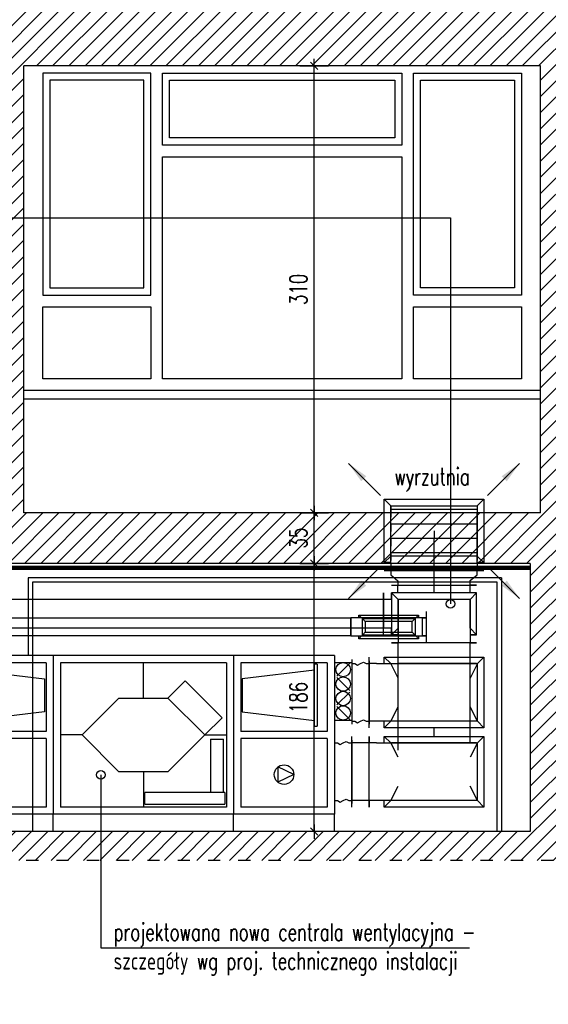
# Model space of a CAD drawing. Header units: millimetres. Extents: x 167273 to 188273, y -125105 to -88145.
# Tile 91 of 210: x 176156 to 176523, y -106846 to -106163. Entities that reach past the tile are written whole.
import ezdxf

# ---------------------------------------------------------------- set-up
doc = ezdxf.new("R2010")
doc.units = ezdxf.units.MM
doc.linetypes.add('ACAD_ISO03W100', pattern=[30, 12, -18])
for name, color, linetype in [('!_ppoz', 10, 'Continuous'), ('a-op_leader', 9, 'Continuous'), ('a-op_text', 9, 'Continuous'), ('a-wymiary', 9, 'Continuous'), ('b-cienka', 9, 'Continuous'), ('b-przerywana2', 2, 'ACAD_ISO03W100'), ('b-widokowa', 7, 'Continuous'), ('b-ściany', 2, 'Continuous'), ('h-hatch', 8, 'Continuous')]:
    doc.layers.add(name, color=color, linetype=linetype)
doc.styles.add('FDBES', font='romans.shx', dxfattribs={"width": 0.7, "height": 10})
doc.styles.add('PPAB_100', font='romans.shx', dxfattribs={"width": 0.7, "height": 12})
doc.dimstyles.new('FDBES', dxfattribs={"dimscale": 50, "dimtxt": 4, "dimasz": 2.5, "dimexe": 0.8, "dimexo": 2, "dimgap": 1, "dimtad": 1, "dimdsep": 46, "dimtxsty": 'FDBES', "dimcen": 2.5, "dimclrd": 4, "dimclre": 5, "dimadec": 0, "dimazin": 0, "dimtfac": 1, "dimtmove": 0, "dimatfit": 3, "dimfxl": 0, "dimarcsym": 0})
doc.dimstyles.new('newPPAB_100', dxfattribs={"dimscale": 0, "dimtxt": 16, "dimasz": 1, "dimexe": 10, "dimexo": 10, "dimgap": 5, "dimtad": 1, "dimdec": 0, "dimzin": 0, "dimdsep": 46, "dimtxsty": 'PPAB_100', "dimblk": 'tick_50', "dimcen": 0.09, "dimdle": 5, "dimse1": 1, "dimse2": 1, "dimclrd": 9, "dimclre": 9, "dimclrt": 161, "dimadec": 0, "dimazin": 0, "dimtfac": 1, "dimtdec": 0, "dimtix": 1, "dimtmove": 2, "dimatfit": 0, "dimldrblk": 'tick_50', "dimfxl": 0, "dimtolj": 1, "dimtzin": 0, "dimarcsym": 0})
pattern_1 = [(45, (0, 10000), (-5.61266008, 5.61266008), [])]

# ---------------------------------------------------------------- blocks, each defined once
blk = doc.blocks.new('tick_50')
at = {"color": 9, "ltscale": 20}
for p, q in [((0, 10), (0, -10)), ((-5, 0), (5, 0))]:
    blk.add_line(p, q, dxfattribs=at)
at = {"color": 0}
blk.add_line((2.5, 2.5), (-2.5, -2.5), dxfattribs=at)
blk = doc.blocks.new('went_piwnica_przekroj')
at = {"layer": 'h-hatch', "extrusion": (1, 1.54074e-32, 6.12323e-17)}
for p, q in [((5685.78, -1410.96), (5690.28, -1415.46)), ((5685.78, -1410.96), (5754.78, -1410.96)), ((5685.78, -1454.96), (5685.78, -1410.96)), ((5750.28, -1415.46), (5754.78, -1410.96)), ((5754.78, -1410.96), (5754.78, -1454.96)), ((5690.28, -1415.46), (5750.28, -1415.46)), ((5690.28, -1415.46), (5690.28, -1420.46)), ((5750.28, -1415.46), (5750.28, -1420.46)), ((5690.28, -1450.46), (5690.28, -1420.46)), ((5750.28, -1455.46), (5750.28, -1420.46)), ((5720.28, -1432.96), (5720.28, -1437.96)), ((5720.28, -1460.46), (5720.28, -1437.96)), ((5685.78, -1454.96), (5690.28, -1450.46)), ((5690.28, -1455.46), (5690.28, -1450.46)), ((5754.78, -1454.96), (5750.28, -1450.46)), ((5690.28, -1454.96), (5685.78, -1454.96)), ((5690.28, -1460.46), (5685.78, -1460.46)), ((5690.28, -1455.46), (5690.28, -1458.46)), ((5690.28, -1458.46), (5690.28, -1460.46)), ((5750.28, -1460.46), (5690.28, -1460.46)), ((5754.78, -1454.96), (5750.28, -1454.96)), ((5750.28, -1455.46), (5750.28, -1458.46)), ((5750.28, -1458.46), (5750.28, -1460.46)), ((5754.78, -1460.46), (5750.28, -1460.46))]:
    blk.add_line(p, q, dxfattribs=at)
at = {"layer": 'h-hatch', "extrusion": (-2.44929e-16, 1, -1.60812e-16)}
for p, q in [((5685.78, -1454.96), (5685.78, -1410.96)), ((5690.28, -1415.46), (5750.28, -1415.46)), ((5690.28, -1450.46), (5690.28, -1415.46)), ((5690.28, -1417.96), (5750.28, -1417.96)), ((5690.28, -1417.96), (5690.28, -1423.46)), ((5750.28, -1415.46), (5750.28, -1450.46)), ((5750.28, -1417.96), (5750.28, -1423.46)), ((5690.28, -1427.96), (5750.28, -1427.96)), ((5690.28, -1427.96), (5690.28, -1433.46)), ((5750.28, -1427.96), (5750.28, -1433.46)), ((5690.28, -1437.96), (5750.28, -1437.96)), ((5690.28, -1437.96), (5690.28, -1443.46)), ((5750.28, -1437.96), (5750.28, -1443.46)), ((5690.28, -1447.96), (5750.28, -1447.96)), ((5690.28, -1447.96), (5690.28, -1453.46)), ((5750.28, -1450.46), (5690.28, -1450.46)), ((5750.28, -1447.96), (5750.28, -1453.46)), ((5690.28, -1454.96), (5685.78, -1454.96)), ((5754.78, -1454.96), (5750.28, -1454.96))]:
    blk.add_line(p, q, dxfattribs=at)
at = {"layer": 'h-hatch'}
for p, q in [((5685.78, -1460.48), (5690.28, -1460.48)), ((5690.28, -1460.48), (5750.28, -1460.44)), ((5690.28, -1460.48), (5690.28, -1463.48)), ((5720.28, -1463.46), (5720.28, -1460.46)), ((5750.28, -1460.44), (5754.78, -1460.44)), ((5750.28, -1463.44), (5750.28, -1460.44)), ((5690.28, -1463.48), (5695.28, -1467.47)), ((5695.28, -1467.47), (5695.28, -1470.47)), ((5720.28, -1467.46), (5720.28, -1463.46)), ((5720.28, -1470.46), (5720.28, -1467.46)), ((5745.28, -1467.44), (5750.28, -1463.44)), ((5745.28, -1470.44), (5745.28, -1467.44)), ((5690.78, -1470.47), (5695.28, -1470.47)), ((5695.28, -1470.47), (5745.28, -1470.44)), ((5745.28, -1470.44), (5749.78, -1470.44)), ((5456.31, -1519.46, -50.43), (5390.31, -1519.46, -50.43)), ((5456.31, -1519.46, -50.43), (5456.31, -1574.46, -50.43)), ((5456.31, -1519.46, -50.43), (5456.31, -1629.46, -50.43)), ((5581.31, -1519.46, -50.43), (5456.31, -1519.46, -50.43)), ((5581.31, -1519.46, -50.43), (5581.31, -1629.46, -50.43)), ((5581.31, -1519.46, -50.43), (5581.31, -1574.46, -50.43)), ((5651.31, -1519.46, -50.43), (5581.31, -1519.46, -50.43)), ((5651.31, -1519.46, -50.43), (5651.31, -1574.46, -50.43)), ((5651.31, -1522.16, -50.43), (5651.31, -1566.16, -50.43)), ((5663.31, -1522.16, -50.43), (5663.31, -1566.16, -50.43)), ((5451.31, -1524.46, -50.43), (5395.31, -1524.46, -50.43)), ((5400.31, -1529.46, -50.43), (5450.31, -1535.46, -50.43)), ((5451.31, -1524.46, -50.43), (5451.31, -1571.96, -50.43)), ((5461.31, -1524.46, -50.43), (5461.31, -1624.46, -50.43)), ((5576.31, -1524.46, -50.43), (5461.31, -1524.46, -50.43)), ((5518.81, -1548.96, -50.43), (5518.81, -1524.46, -50.43)), ((5576.31, -1524.46, -50.43), (5576.31, -1624.46, -50.43)), ((5586.31, -1524.46, -50.43), (5586.31, -1571.96, -50.43)), ((5646.31, -1524.46, -50.43), (5586.31, -1524.46, -50.43)), ((5637.31, -1529.46, -50.43), (5587.31, -1535.46, -50.43)), ((5637.31, -1568.46, -50.43), (5637.31, -1525.46, -50.43)), ((5639.31, -1525.46, -50.43), (5637.31, -1525.46, -50.43)), ((5639.31, -1525.46, -50.43), (5639.31, -1568.46, -50.43)), ((5646.31, -1524.46, -50.43), (5646.31, -1571.96, -50.43)), ((5651.31, -1524.16, -50.43), (5663.31, -1524.16, -50.43)), ((5661.81, -1524.66, -50.43), (5652.81, -1533.66, -50.43)), ((5663.31, -1522.96, -50.43), (5663.31, -1566.96, -50.43)), ((5663.31, -1524.96, -50.43), (5665.31, -1524.96, -50.43)), ((5665.31, -1524.96, -50.43), (5667.31, -1525.96, -50.43)), ((5667.31, -1525.96, -50.43), (5669.31, -1524.96, -50.43)), ((5669.31, -1524.96, -50.43), (5671.31, -1523.96, -50.43)), ((5671.31, -1523.96, -50.43), (5673.31, -1524.96, -50.43)), ((5673.31, -1524.96, -50.43), (5675.31, -1524.96, -50.43)), ((5675.31, -1522.96, -50.43), (5675.31, -1566.96, -50.43)), ((5450.31, -1535.46, -50.43), (5450.31, -1558.46, -50.43)), ((5587.31, -1535.46, -50.43), (5587.31, -1558.46, -50.43)), ((5661.81, -1543.66, -50.43), (5652.81, -1534.66, -50.43)), ((5535.81, -1548.96, -50.43), (5547.81, -1536.96, -50.43)), ((5547.81, -1536.96, -50.43), (5573.31, -1562.46, -50.43)), ((5476.31, -1574.46, -50.43), (5501.81, -1548.96, -50.43)), ((5501.81, -1548.96, -50.43), (5535.81, -1548.96, -50.43)), ((5561.31, -1574.46, -50.43), (5535.81, -1548.96, -50.43)), ((5535.81, -1548.96, -50.43), (5561.31, -1574.46, -50.43)), ((5661.81, -1544.66, -50.43), (5652.81, -1553.66, -50.43)), ((5661.81, -1563.66, -50.43), (5652.81, -1554.66, -50.43)), ((5450.31, -1558.46, -50.43), (5400.31, -1564.46, -50.43)), ((5573.31, -1562.46, -50.43), (5561.31, -1574.46, -50.43)), ((5587.31, -1558.46, -50.43), (5637.31, -1564.46, -50.43)), ((5637.31, -1568.46, -50.43), (5639.31, -1568.46, -50.43)), ((5651.31, -1564.16, -50.43), (5663.31, -1564.16, -50.43)), ((5663.31, -1564.96, -50.43), (5665.31, -1564.96, -50.43)), ((5665.31, -1564.96, -50.43), (5667.31, -1565.96, -50.43)), ((5667.31, -1565.96, -50.43), (5669.31, -1564.96, -50.43)), ((5669.31, -1564.96, -50.43), (5671.31, -1563.96, -50.43)), ((5671.31, -1563.96, -50.43), (5673.31, -1564.96, -50.43)), ((5673.31, -1564.96, -50.43), (5675.31, -1564.96, -50.43)), ((5451.31, -1571.96, -50.43), (5395.31, -1571.96, -50.43)), ((5451.31, -1576.96, -50.43), (5395.31, -1576.96, -50.43)), ((5451.31, -1576.96, -50.43), (5451.31, -1624.46, -50.43)), ((5456.31, -1574.46, -50.43), (5456.31, -1629.46, -50.43)), ((5476.31, -1574.46, -50.43), (5461.31, -1574.46, -50.43)), ((5501.81, -1599.96, -50.43), (5476.31, -1574.46, -50.43)), ((5561.31, -1574.46, -50.43), (5535.81, -1599.96, -50.43)), ((5561.31, -1574.46, -50.43), (5576.31, -1574.46, -50.43)), ((5581.31, -1574.46, -50.43), (5581.31, -1629.46, -50.43)), ((5646.31, -1571.96, -50.43), (5586.31, -1571.96, -50.43)), ((5586.31, -1576.96, -50.43), (5586.31, -1624.46, -50.43)), ((5646.31, -1576.96, -50.43), (5586.31, -1576.96, -50.43)), ((5646.31, -1576.96, -50.43), (5646.31, -1624.46, -50.43)), ((5651.31, -1574.46, -50.43), (5651.31, -1629.46, -50.43)), ((5565.31, -1577.46, -50.43), (5574.31, -1577.46, -50.43)), ((5565.31, -1577.46, -50.43), (5565.31, -1614.46, -50.43)), ((5574.31, -1614.46, -50.43), (5574.31, -1577.46, -50.43)), ((5651.31, -1577.96, -50.43), (5651.31, -1621.96, -50.43)), ((5651.31, -1579.96, -50.43), (5653.31, -1579.96, -50.43)), ((5653.31, -1579.96, -50.43), (5655.31, -1580.96, -50.43)), ((5655.31, -1580.96, -50.43), (5657.31, -1579.96, -50.43)), ((5657.31, -1579.96, -50.43), (5659.31, -1578.96, -50.43)), ((5659.31, -1578.96, -50.43), (5661.31, -1579.96, -50.43)), ((5661.31, -1579.96, -50.43), (5663.31, -1579.96, -50.43)), ((5663.31, -1577.96, -50.43), (5663.31, -1621.96, -50.43)), ((5611.91, -1596.66, -50.43), (5611.91, -1607.16, -50.43)), ((5623.21, -1601.96, -50.43), (5611.91, -1596.66, -50.43)), ((5535.81, -1599.96, -50.43), (5501.81, -1599.96, -50.43)), ((5518.81, -1599.96, -50.43), (5518.81, -1624.46, -50.43)), ((5623.21, -1601.96, -50.43), (5611.91, -1607.16, -50.43)), ((5519.81, -1622.46, -50.43), (5519.81, -1614.46, -50.43)), ((5575.31, -1614.46, -50.43), (5519.81, -1614.46, -50.43)), ((5574.31, -1614.46, -50.43), (5565.31, -1614.46, -50.43)), ((5575.31, -1614.46, -50.43), (5575.31, -1622.46, -50.43)), ((5451.31, -1624.46, -50.43), (5395.31, -1624.46, -50.43)), ((5576.31, -1624.46, -50.43), (5461.31, -1624.46, -50.43)), ((5519.81, -1622.46, -50.43), (5575.31, -1622.46, -50.43)), ((5646.31, -1624.46, -50.43), (5586.31, -1624.46, -50.43)), ((5651.31, -1619.96, -50.43), (5653.31, -1619.96, -50.43)), ((5653.31, -1619.96, -50.43), (5655.31, -1620.96, -50.43)), ((5655.31, -1620.96, -50.43), (5657.31, -1619.96, -50.43)), ((5657.31, -1619.96, -50.43), (5659.31, -1618.96, -50.43)), ((5659.31, -1618.96, -50.43), (5661.31, -1619.96, -50.43)), ((5661.31, -1619.96, -50.43), (5663.31, -1619.96, -50.43)), ((5456.31, -1629.46, -50.43), (5390.31, -1629.46, -50.43)), ((5456.31, -1641.46, -50.43), (5456.31, -1629.46, -50.43)), ((5581.31, -1629.46, -50.43), (5456.31, -1629.46, -50.43)), ((5581.31, -1641.46, -50.43), (5581.31, -1629.46, -50.43)), ((5651.31, -1629.46, -50.43), (5581.31, -1629.46, -50.43)), ((5651.31, -1641.46, -50.43), (5651.31, -1629.46, -50.43)), ((5456.31, -1641.46, -50.43), (5390.31, -1641.46, -50.43)), ((5581.31, -1641.46, -50.43), (5456.31, -1641.46, -50.43)), ((5651.31, -1641.46, -50.43), (5581.31, -1641.46, -50.43))]:
    blk.add_line(p, q, dxfattribs=at)
at = {"layer": 'h-hatch', "extrusion": (-1, -6.12323e-17, 6.12323e-17)}
for p, q in [((5690.78, -1470.46), (5695.28, -1470.46)), ((5695.28, -1475.46), (5695.28, -1470.46)), ((5695.28, -1470.46), (5745.28, -1470.46)), ((5720.28, -1475.46), (5720.28, -1470.46)), ((5720.28, -1475.46), (5720.28, -1470.46)), ((5745.28, -1470.46), (5749.78, -1470.46)), ((5745.28, -1475.46), (5745.28, -1470.46)), ((5690.8, -1475.96), (5690.78, -1475.96)), ((5690.78, -1475.96), (5690.78, -1480.46)), ((5695.28, -1475.96), (5695.28, -1475.46)), ((5720.28, -1475.96), (5720.28, -1475.46)), ((5720.28, -1475.96), (5720.28, -1475.46)), ((5745.28, -1475.96), (5745.28, -1475.46)), ((5745.28, -1480.46), (5745.28, -1500.46)), ((5690.78, -1500.46), (5690.78, -1504.96)), ((5690.78, -1504.96), (5695.31, -1504.96)), ((5745.31, -1504.96), (5749.78, -1504.96))]:
    blk.add_line(p, q, dxfattribs=at)
at = {"layer": 'h-hatch', "extrusion": (-1.22465e-16, -1, 1.83697e-16)}
for p, q in [((5535.33, -1480.46), (5400.33, -1480.46)), ((5685.31, -1480.46), (5535.31, -1480.46)), ((5685.31, -1480.46), (5685.31, -1475.96)), ((5685.31, -1475.96), (5685.31, -1480.46)), ((5685.31, -1500.46), (5685.31, -1480.46)), ((5690.31, -1480.46), (5685.31, -1480.46)), ((5685.31, -1480.46), (5685.31, -1500.46)), ((5690.81, -1480.46), (5690.31, -1480.46)), ((5690.81, -1475.96), (5695.31, -1480.46)), ((5690.81, -1475.96), (5690.81, -1504.96)), ((5749.81, -1475.96), (5690.81, -1475.96)), ((5749.81, -1475.96), (5745.31, -1480.46)), ((5749.81, -1504.96), (5749.81, -1475.96)), ((5535.33, -1500.46), (5400.33, -1500.46)), ((5685.31, -1500.46), (5535.31, -1500.46)), ((5690.31, -1500.46), (5685.31, -1500.46)), ((5685.31, -1504.96), (5685.31, -1500.46)), ((5685.31, -1504.96), (5685.31, -1500.46)), ((5690.81, -1500.46), (5690.31, -1500.46)), ((5695.31, -1500.46), (5690.81, -1504.96)), ((5749.81, -1504.96), (5745.31, -1500.46)), ((5690.81, -1504.96), (5695.31, -1504.96)), ((5745.31, -1504.96), (5749.81, -1504.96))]:
    blk.add_line(p, q, dxfattribs=at)
at = {"layer": 'h-hatch', "extrusion": (-3.08149e-32, 1, -1.83697e-16)}
for p, q in [((5690.8, -1475.98), (5690.78, -1475.96)), ((5690.78, -1480.46), (5690.78, -1475.96)), ((5690.78, -1475.96), (5690.8, -1475.96)), ((5690.8, -1475.96), (5690.81, -1475.96)), ((5690.8, -1480.46), (5690.8, -1475.96)), ((5690.81, -1475.96), (5690.81, -1475.96)), ((5745.3, -1500.46), (5745.3, -1480.46)), ((5690.78, -1504.96), (5690.78, -1500.46)), ((5690.8, -1504.96), (5690.8, -1500.46)), ((5690.78, -1504.96), (5690.81, -1504.93)), ((5690.8, -1504.96), (5690.78, -1504.96)), ((5690.8, -1504.96), (5690.81, -1504.95)), ((5695.31, -1504.96), (5690.8, -1504.96)), ((5749.78, -1504.96), (5745.31, -1504.96)), ((5749.8, -1504.96), (5749.78, -1504.96)), ((5685.81, -1520.48, -50.43), (5690.31, -1524.98, -50.43)), ((5685.81, -1524.98, -50.43), (5685.81, -1520.48, -50.43)), ((5685.81, -1520.48, -50.43), (5754.81, -1520.48, -50.43)), ((5754.81, -1520.48, -50.43), (5750.31, -1524.98, -50.43)), ((5754.81, -1520.48, -50.43), (5754.81, -1569.48, -50.43)), ((5695.31, -1534.98, -50.43), (5690.31, -1524.98, -50.43)), ((5750.31, -1524.98, -50.43), (5745.31, -1534.98, -50.43)), ((5750.31, -1564.98, -50.43), (5750.31, -1524.98, -50.43)), ((5690.31, -1564.98, -50.43), (5695.31, -1554.98, -50.43)), ((5750.31, -1564.98, -50.43), (5745.31, -1554.98, -50.43)), ((5690.31, -1564.98, -50.43), (5685.81, -1569.48, -50.43)), ((5685.81, -1569.48, -50.43), (5685.81, -1564.98, -50.43)), ((5754.81, -1569.48, -50.43), (5685.81, -1569.48, -50.43)), ((5754.81, -1569.48, -50.43), (5750.31, -1564.98, -50.43)), ((5685.81, -1575.46, -50.43), (5690.31, -1579.96, -50.43)), ((5685.81, -1579.96, -50.43), (5685.81, -1575.46, -50.43)), ((5685.81, -1575.46, -50.43), (5754.81, -1575.46, -50.43)), ((5754.81, -1575.46, -50.43), (5750.31, -1579.96, -50.43)), ((5754.81, -1575.46, -50.43), (5754.81, -1624.46, -50.43)), ((5695.31, -1589.96, -50.43), (5690.31, -1579.96, -50.43)), ((5750.31, -1579.96, -50.43), (5745.31, -1589.96, -50.43)), ((5750.31, -1619.96, -50.43), (5750.31, -1579.96, -50.43)), ((5690.31, -1619.96, -50.43), (5695.31, -1609.96, -50.43)), ((5750.31, -1619.96, -50.43), (5745.31, -1609.96, -50.43)), ((5690.31, -1619.96, -50.43), (5685.81, -1624.46, -50.43)), ((5685.81, -1624.46, -50.43), (5685.81, -1619.96, -50.43)), ((5754.81, -1624.46, -50.43), (5685.81, -1624.46, -50.43)), ((5754.81, -1624.46, -50.43), (5750.31, -1619.96, -50.43))]:
    blk.add_line(p, q, dxfattribs=at)
at = {"layer": 'h-hatch', "extrusion": (-3.08179e-32, 1, -1.83697e-16)}
for p, q in [((5690.8, -1480.46), (5690.8, -1475.96)), ((5690.8, -1475.96), (5690.81, -1475.96)), ((5695.31, -1480.46), (5690.81, -1475.96)), ((5690.81, -1475.96), (5690.81, -1475.96)), ((5690.81, -1480.46), (5690.81, -1475.96)), ((5745.31, -1480.46), (5695.31, -1480.46)), ((5695.31, -1480.46), (5695.31, -1500.46)), ((5690.8, -1504.96), (5690.8, -1500.46)), ((5690.81, -1504.95), (5695.31, -1500.46)), ((5690.81, -1504.96), (5690.81, -1500.46)), ((5690.8, -1504.96), (5690.81, -1504.95)), ((5690.81, -1504.96), (5690.8, -1504.96)), ((5690.81, -1504.96), (5690.81, -1504.95)), ((5695.31, -1504.96), (5690.81, -1504.96)), ((5749.8, -1504.96), (5745.31, -1504.96)), ((5749.81, -1504.96), (5749.8, -1504.96))]:
    blk.add_line(p, q, dxfattribs=at)
at = {"layer": 'h-hatch', "extrusion": (1, -3.06162e-16, 1.22465e-16)}
for p, q in [((5690.81, -1475.96), (5695.31, -1480.46)), ((5695.31, -1500.46), (5695.31, -1480.46)), ((5745.31, -1480.46), (5695.31, -1480.46)), ((5695.31, -1500.46), (5695.31, -1480.46)), ((5745.31, -1480.46), (5695.31, -1480.46)), ((5745.31, -1480.46), (5749.81, -1475.96)), ((5745.31, -1480.46), (5749.81, -1475.96)), ((5745.31, -1480.46), (5745.31, -1500.46)), ((5745.31, -1480.46), (5745.31, -1500.46)), ((5690.81, -1504.96), (5695.31, -1500.46)), ((5695.31, -1500.46), (5695.31, -1504.96)), ((5695.31, -1505.46), (5695.31, -1500.46)), ((5745.31, -1500.46), (5745.31, -1505.46)), ((5749.81, -1504.96), (5745.31, -1500.46)), ((5745.31, -1500.46), (5745.31, -1505.46)), ((5749.81, -1504.96), (5745.31, -1500.46)), ((5695.31, -1504.96), (5690.81, -1504.96)), ((5695.31, -1504.96), (5695.31, -1505.46)), ((5695.31, -1504.96), (5695.31, -1504.96)), ((5695.31, -1505.46), (5695.31, -1510.46)), ((5695.31, -1505.46), (5695.31, -1510.46)), ((5749.81, -1504.96), (5745.31, -1504.96)), ((5745.31, -1505.46), (5745.31, -1510.46)), ((5745.31, -1505.46), (5745.31, -1510.46)), ((5690.81, -1510.46), (5695.31, -1510.46)), ((5695.31, -1510.46), (5690.81, -1510.46)), ((5745.31, -1510.46), (5695.31, -1510.46)), ((5745.31, -1510.46), (5749.81, -1510.46)), ((5749.81, -1510.46), (5745.31, -1510.46))]:
    blk.add_line(p, q, dxfattribs=at)
at = {"layer": 'h-hatch', "extrusion": (1.22465e-16, -1, 1.83697e-16)}
for p, q in [((5173.9, -1493.28), (5662.62, -1493.28)), ((5662.62, -1505.78), (5662.62, -1493.28)), ((5662.62, -1505.78), (5186.09, -1505.78)), ((5675.31, -1524.98, -50.43), (5675.31, -1520.48, -50.43)), ((5685.81, -1520.48, -50.43), (5690.31, -1524.98, -50.43)), ((5754.81, -1520.48, -50.43), (5750.31, -1524.98, -50.43)), ((5675.31, -1564.98, -50.43), (5675.31, -1524.98, -50.43)), ((5680.31, -1524.98, -50.43), (5675.31, -1524.98, -50.43)), ((5680.31, -1524.98, -50.43), (5690.31, -1524.98, -50.43)), ((5690.31, -1524.98, -50.43), (5750.31, -1524.98, -50.43)), ((5750.31, -1564.98, -50.43), (5750.31, -1524.98, -50.43)), ((5680.31, -1564.98, -50.43), (5675.31, -1564.98, -50.43)), ((5675.31, -1569.48, -50.43), (5675.31, -1564.98, -50.43)), ((5690.31, -1564.98, -50.43), (5680.31, -1564.98, -50.43)), ((5685.81, -1569.48, -50.43), (5690.31, -1564.98, -50.43)), ((5750.31, -1564.98, -50.43), (5690.31, -1564.98, -50.43)), ((5750.31, -1564.98, -50.43), (5754.81, -1569.48, -50.43)), ((5675.31, -1575.46, -50.43), (5675.31, -1579.96, -50.43)), ((5685.81, -1575.46, -50.43), (5690.31, -1579.96, -50.43)), ((5754.81, -1575.46, -50.43), (5750.31, -1579.96, -50.43)), ((5680.31, -1579.96, -50.43), (5675.31, -1579.96, -50.43)), ((5680.31, -1579.96, -50.43), (5690.31, -1579.96, -50.43)), ((5690.31, -1579.96, -50.43), (5750.31, -1579.96, -50.43)), ((5750.31, -1619.96, -50.43), (5750.31, -1579.96, -50.43)), ((5680.31, -1619.96, -50.43), (5675.31, -1619.96, -50.43)), ((5675.31, -1619.96, -50.43), (5675.31, -1624.46, -50.43)), ((5690.31, -1619.96, -50.43), (5680.31, -1619.96, -50.43)), ((5685.81, -1624.46, -50.43), (5690.31, -1619.96, -50.43)), ((5750.31, -1619.96, -50.43), (5690.31, -1619.96, -50.43)), ((5750.31, -1619.96, -50.43), (5754.81, -1624.46, -50.43))]:
    blk.add_line(p, q, dxfattribs=at)
at = {"layer": 'h-hatch', "extrusion": (0, 1, -1.83697e-16)}
for p, q in [((5662.62, -1493.28), (5662.62, -1499.53)), ((5715.12, -1493.28), (5662.62, -1493.28)), ((5668.12, -1491.28), (5670.12, -1493.28)), ((5668.12, -1491.28), (5709.62, -1491.28)), ((5668.12, -1493.28), (5668.12, -1491.28)), ((5709.62, -1491.28), (5707.62, -1493.28)), ((5709.62, -1491.28), (5709.62, -1493.28)), ((5712.12, -1493.28), (5712.12, -1505.78)), ((5712.12, -1493.28), (5715.12, -1493.28)), ((5715.12, -1493.28), (5715.12, -1488.78)), ((5715.12, -1499.53), (5715.12, -1493.28)), ((5715.12, -1499.53), (5715.12, -1493.28)), ((5662.62, -1499.53), (5662.62, -1505.78)), ((5715.12, -1505.78), (5715.12, -1499.53)), ((5715.12, -1505.78), (5715.12, -1499.53)), ((5662.62, -1505.78), (5715.12, -1505.78)), ((5670.12, -1505.78), (5668.12, -1507.78)), ((5668.12, -1507.78), (5668.12, -1505.78)), ((5709.62, -1507.78), (5668.12, -1507.78)), ((5709.62, -1507.78), (5707.62, -1505.78)), ((5709.62, -1505.78), (5709.62, -1507.78)), ((5715.12, -1505.78), (5712.12, -1505.78)), ((5715.12, -1510.28), (5715.12, -1505.78))]:
    blk.add_line(p, q, dxfattribs=at)
at = {"layer": 'h-hatch', "extrusion": (0, -1.22465e-16, -1)}
for p, q in [((5670.62, -1493.78), (5672.62, -1495.78)), ((5670.62, -1493.78), (5707.12, -1493.78)), ((5670.62, -1505.28), (5670.62, -1493.78)), ((5705.12, -1495.78), (5707.12, -1493.78)), ((5707.12, -1493.78), (5707.12, -1505.28)), ((5705.12, -1495.78), (5672.62, -1495.78)), ((5672.62, -1495.78), (5672.62, -1503.28)), ((5705.12, -1503.28), (5705.12, -1495.78)), ((5670.62, -1505.28), (5672.62, -1503.28)), ((5707.12, -1505.28), (5670.62, -1505.28)), ((5672.62, -1503.28), (5705.12, -1503.28)), ((5707.12, -1505.28), (5705.12, -1503.28))]:
    blk.add_line(p, q, dxfattribs=at)
at = {"layer": 'h-hatch', "extrusion": (-1, 3.06162e-16, -5.6241e-32)}
for p, q in [((5690.81, -1510.43), (5695.31, -1510.43)), ((5695.31, -1510.46), (5690.81, -1510.46)), ((5695.31, -1554.98, -50.43), (5695.31, -1510.43)), ((5695.31, -1520.48, -50.43), (5695.31, -1510.46)), ((5745.31, -1510.43), (5749.81, -1510.43)), ((5745.31, -1554.98, -50.43), (5745.31, -1510.43)), ((5749.81, -1510.46), (5745.31, -1510.46)), ((5745.31, -1520.48, -50.43), (5745.31, -1510.46)), ((5695.31, -1524.99, -50.43), (5695.31, -1520.48, -50.43)), ((5745.31, -1524.99, -50.43), (5745.31, -1520.48, -50.43)), ((5690.81, -1524.99, -50.43), (5695.31, -1524.99, -50.43)), ((5745.31, -1524.99, -50.43), (5695.31, -1524.99, -50.43)), ((5749.81, -1524.99, -50.43), (5745.31, -1524.99, -50.43)), ((5695.31, -1569.48, -50.43), (5695.31, -1554.98, -50.43)), ((5745.31, -1569.48, -50.43), (5745.31, -1554.98, -50.43)), ((5695.31, -1575.46, -50.43), (5695.31, -1569.48, -50.43)), ((5720.31, -1575.46, -50.43), (5720.31, -1569.48, -50.43)), ((5745.31, -1575.46, -50.43), (5745.31, -1569.48, -50.43)), ((5695.31, -1579.96, -50.43), (5695.31, -1575.46, -50.43)), ((5745.31, -1579.96, -50.43), (5745.31, -1575.46, -50.43)), ((5690.81, -1579.96, -50.43), (5695.31, -1579.96, -50.43)), ((5745.31, -1579.96, -50.43), (5695.31, -1579.96, -50.43)), ((5749.81, -1579.96, -50.43), (5745.31, -1579.96, -50.43))]:
    blk.add_line(p, q, dxfattribs=at)
at = {"layer": 'h-hatch', "extrusion": (-1.22465e-16, -3.42114e-48, -1)}
for p, q in [((5663.31, -1579.96, -50.43), (5663.31, -1575.46, -50.43)), ((5675.31, -1579.96, -50.43), (5675.31, -1575.46, -50.43)), ((5663.31, -1619.96, -50.43), (5663.31, -1579.96, -50.43)), ((5675.31, -1579.96, -50.43), (5663.31, -1579.96, -50.43)), ((5675.31, -1619.96, -50.43), (5675.31, -1579.96, -50.43)), ((5663.31, -1624.46, -50.43), (5663.31, -1619.96, -50.43)), ((5675.31, -1619.96, -50.43), (5663.31, -1619.96, -50.43)), ((5675.31, -1624.46, -50.43), (5675.31, -1619.96, -50.43))]:
    blk.add_line(p, q, dxfattribs=at)
at = {"layer": 'h-hatch', "extrusion": (-1, 6.12323e-17, 1.83697e-16)}
for p, q in [((5695.31, -1579.96, -50.43), (5690.81, -1579.96, -50.43)), ((5695.31, -1584.96, -50.43), (5695.31, -1579.96, -50.43)), ((5749.81, -1579.96, -50.43), (5745.31, -1579.96, -50.43))]:
    blk.add_line(p, q, dxfattribs=at)
at = {"layer": 'h-hatch'}
for centre, radius in [((5720.28, -1432.96), 0.005), ((5657.31, -1529.16, -50.43), 5), ((5657.31, -1539.16, -50.43), 5), ((5657.31, -1549.16, -50.43), 5), ((5657.31, -1559.16, -50.43), 5), ((5616.31, -1601.96, -50.43), 6.8)]:
    blk.add_circle(centre, radius, dxfattribs=at)
for points in [[(5660.93, -1386.11, -3792.74), (5683.21, -1408.39, -3792.74)], [(5779.62, -1386.11, -3792.74), (5757.35, -1408.39, -3792.74)], [(5660.93, -1479.8, -3792.74), (5683.21, -1457.53, -3792.74)], [(5779.62, -1479.8, -3792.74), (5757.35, -1457.53, -3792.74)]]:
    blk.add_leader(points, dimstyle='FDBES', override={"dimscale": 6, "dimclrd": 256}, dxfattribs=at)

msp = doc.modelspace()

# ---------------------------------------------------------------- hatches: boundary and pattern name
at = {"layer": 'h-hatch'}
h = msp.add_hatch(dxfattribs=at)
h.set_pattern_fill('ANSI31', color=256, scale=2.5, style=0)
h.set_pattern_definition(pattern_1)
h.paths.add_polyline_path([(176745.44, -106155.35), (173125.59, -106155.35), (173157.44, -106171.91), (173157.44, -106195.35), (173455.44, -106195.35), (173455.44, -106505.35), (173487.44, -106505.35), (173487.44, -106195.35), (174981.44, -106195.35), (174981.44, -106300.35), (175011.44, -106300.35), (175011.44, -106195.35), (175746.44, -106195.35), (175746.44, -106505.35), (175776.44, -106505.35), (175776.44, -106195.35), (176129.44, -106195.35), (176129.44, -106505.35), (176159.44, -106505.35), (176159.44, -106195.35), (176517.44, -106195.35), (176517.44, -106505.35), (176547.44, -106505.35), (176547.44, -106195.35), (176710.94, -106195.35), (176710.94, -106505.35), (176745.44, -106505.35), (176745.44, -106342.35), (176944.44, -106342.35), (176944.44, -106330.35), (176745.44, -106330.35)])
h = msp.add_hatch(dxfattribs=at)
h.set_pattern_fill('ANSI31', color=256, scale=2.5, style=0)
h.set_pattern_definition(pattern_1)
h.paths.add_polyline_path([(179254.44, -106505.35), (174991.94, -106505.35), (174991.94, -106507.35), (174186.44, -106507.36), (174186.44, -106540.35), (174994.44, -106540.35), (175009.44, -106540.35), (175326.44, -106540.35), (175326.44, -106726.35), (175370.44, -106726.35), (175370.44, -106540.35), (176510.44, -106540.35), (176510.44, -106726.35), (175379.44, -106726.35), (175379.44, -106746.35), (176547.44, -106746.35), (176547.44, -106540.35), (177148.44, -106540.35), (177148.44, -106760.35), (179407.44, -106760.35), (179407.44, -106523.35), (179385.44, -106523.35), (179385.44, -106680.35), (179273.44, -106680.35), (179254.44, -106680.35), (179254.44, -106695.35), (179385.44, -106695.35), (179385.44, -106740.35), (179254.44, -106740.35), (179254.44, -106695.35)])
h.paths.add_polyline_path([(177178.44, -106540.35), (179211.44, -106540.35), (179211.44, -106740.35), (177178.44, -106740.35)], flags=16)

# ---------------------------------------------------------------- linework, layer by layer
at = {"layer": '!_ppoz', "const_width": 3}
msp.add_lwpolyline([(175370.44, -106543.35), (176510.44, -106543.35)], dxfattribs=at)
at = {"layer": '!_ppoz'}
msp.add_lwpolyline([(176487.44, -106726.35), (176487.44, -106553.35), (176165.44, -106553.35), (176165.44, -106726.35)], dxfattribs=at)
at = {"layer": 'a-op_leader'}
for points in [[(175815.99, -106300.73), (176455.13, -106300.73), (176455.13, -106568.48)], [(176212.71, -106687.03), (176212.71, -106806.94), (176468.31, -106806.94)]]:
    msp.add_lwpolyline(points, dxfattribs=at)
for centre in [(176455.13, -106568.48), (176212.71, -106687.03)]:
    msp.add_circle(centre, 3, dxfattribs=at)
at = {"layer": 'b-cienka'}
for p, q in [((176517.44, -106420.35), (176159.44, -106420.35)), ((176159.44, -106426.35), (176517.44, -106426.35))]:
    msp.add_line(p, q, dxfattribs=at)
at = {"layer": 'b-przerywana2', "ltscale": 0.7}
msp.add_line((176547.44, -106746.35), (175370.44, -106746.35), dxfattribs=at)
at = {"layer": 'b-widokowa', "ltscale": 0.5}
for p, q in [((176162.44, -106550.35), (176162.44, -106604.35)), ((176490.44, -106550.35), (176162.44, -106550.35)), ((176490.44, -106550.35), (176490.44, -106726.35))]:
    msp.add_line(p, q, dxfattribs=at)
at = {"layer": 'b-ściany'}
for p, q in [((176159.44, -106505.35), (176159.44, -106195.33)), ((176517.44, -106195.35), (176159.44, -106195.35)), ((176517.44, -106505.35), (176517.44, -106195.33)), ((176517.44, -106505.35), (176159.44, -106505.35)), ((176510.44, -106540.35), (175370.44, -106540.35)), ((176510.44, -106540.35), (176510.44, -106726.35)), ((176510.44, -106726.35), (175370.44, -106726.35))]:
    msp.add_line(p, q, dxfattribs=at)
at = {"layer": 'h-hatch'}
for points in [[(176172.44, -106354.35), (176247.44, -106354.35), (176247.44, -106200.35), (176172.44, -106200.35)], [(176177.44, -106349.35), (176242.44, -106349.35), (176242.44, -106205.35), (176177.44, -106205.35)], [(176255.44, -106200.35), (176421.44, -106200.35), (176421.44, -106250.35), (176255.44, -106250.35)], [(176260.44, -106205.35), (176416.44, -106205.35), (176416.44, -106245.35), (176260.44, -106245.35)], [(176429.44, -106200.35), (176504.44, -106200.35), (176504.44, -106354.35), (176429.44, -106354.35)], [(176434.44, -106205.35), (176499.44, -106205.35), (176499.44, -106349.35), (176434.44, -106349.35)], [(176255.44, -106258.35), (176421.44, -106258.35), (176421.44, -106412.35), (176255.44, -106412.35)], [(176172.44, -106362.35), (176247.44, -106362.35), (176247.44, -106412.35), (176172.44, -106412.35)], [(176429.44, -106362.35), (176504.44, -106362.35), (176504.44, -106412.35), (176429.44, -106412.35)]]:
    msp.add_lwpolyline(points, close=True, dxfattribs=at)

# ---------------------------------------------------------------- block references
msp.add_blockref('went_piwnica_przekroj', (170723.44, -105084.89), dxfattribs=at)

# ---------------------------------------------------------------- texts
at = {"layer": 'a-op_text', "ltscale": 0.5, "char_height": 12, "width": 284.3948, "attachment_point": 1, "style": 'PPAB_100'}
for s, insert in [('{\\Fromans.shx|c238;wyrzutnia}', (176416.3, -106474.2)), ('{\\Fromans.shx|c238;projektowana nowa centrala wentylacyjna - szczegóły wg proj. technicznego instalacji}', (176221.65, -106790.03))]:
    msp.add_mtext(s, dxfattribs=dict(at, insert=insert))

# ---------------------------------------------------------------- dimensions: what is measured, and where the dimension line sits
at = {"layer": 'a-wymiary'}
for base, p1, p2 in [((176360.68, -106195.35), (176517.44, -106505.35), (176517.44, -106195.35)), ((176360.68, -106505.35), (176510.44, -106540.35), (176517.44, -106505.35)), ((176360.68, -106540.35), (176510.44, -106726.35), (176510.44, -106540.35))]:
    msp.add_linear_dim(base=base, p1=p1, p2=p2, angle=90, dimstyle='newPPAB_100', override={"dimscale": 1}, dxfattribs=at).render()

doc.saveas('drawing.dxf')
